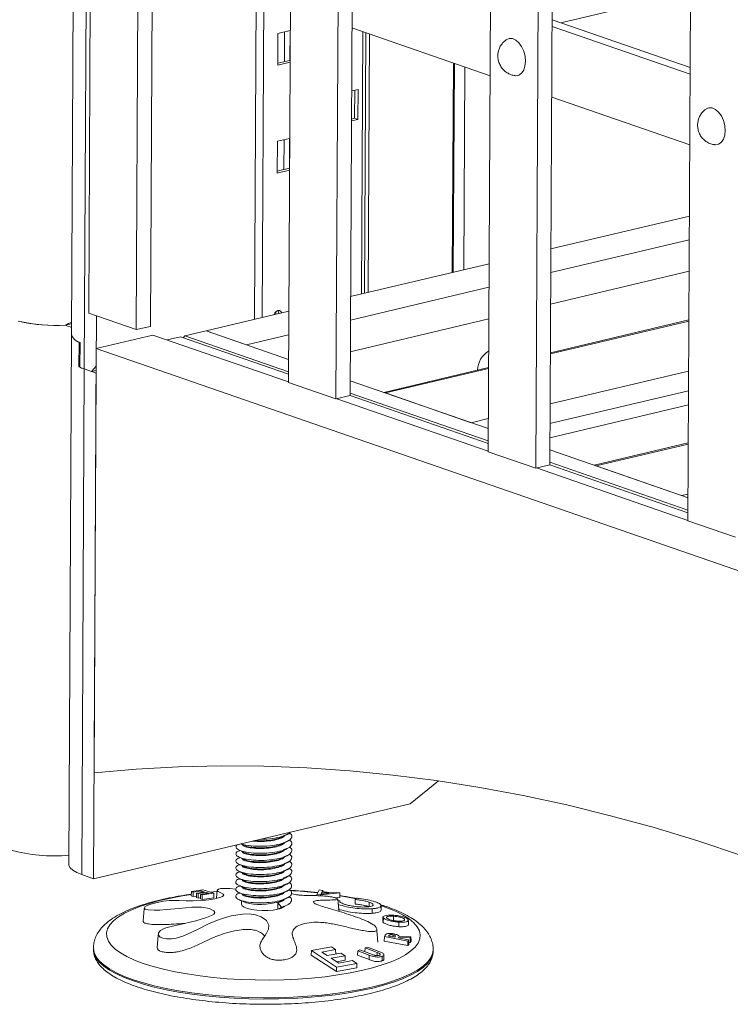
# Model space of a CAD drawing. Header units: millimetres. Extents: x 0 to 420, y 0 to 297.
# Tile 96 of 131: x 362 to 369, y 74 to 85. Entities that reach past the tile are written whole.
import ezdxf

# ---------------------------------------------------------------- set-up
doc = ezdxf.new("R2010")
doc.units = ezdxf.units.MM

msp = doc.modelspace()

# ---------------------------------------------------------------- linework, layer by layer
at = {"color": 7, "linetype": 'Continuous', "lineweight": 18}
for p, q in [((362.416, 81.836), (362.526, 102.906)), ((363.194, 102.763), (363.084, 81.694)), ((363.041, 102.727), (362.931, 81.658)), ((364.58, 81.086), (364.689, 102.156)), ((365.357, 102.013), (365.248, 80.944)), ((365.204, 101.977), (365.095, 80.908)), ((366.743, 80.336), (366.852, 101.406)), ((367.521, 101.264), (367.411, 80.194)), ((367.368, 101.227), (367.258, 80.158)), ((368.906, 79.586), (369.016, 100.656)), ((362.252, 85.974), (362.23, 81.612)), ((364.231, 85.288), (364.213, 81.77)), ((368.936, 85.317), (367.53, 84.983)), ((366.764, 84.41), (365.268, 84.928)), ((367.436, 85.016), (368.932, 84.497)), ((368.931, 84.426), (367.436, 84.944)), ((364.466, 84.868), (364.464, 84.523)), ((364.599, 84.9), (364.466, 84.868)), ((364.539, 84.885), (364.537, 84.561)), ((364.596, 84.576), (364.598, 84.899)), ((365.405, 82.053), (365.42, 84.875)), ((365.459, 84.862), (365.445, 82.063)), ((364.464, 84.544), (364.596, 84.576)), ((364.464, 84.523), (364.598, 84.555)), ((364.596, 84.576), (364.598, 84.575)), ((366.367, 84.547), (366.355, 82.279)), ((366.365, 82.281), (366.377, 84.544)), ((366.478, 82.308), (366.489, 84.505)), ((365.334, 84.261), (365.265, 84.245)), ((365.296, 83.948), (365.298, 84.252)), ((365.332, 83.935), (365.334, 84.261)), ((368.928, 83.66), (367.432, 84.178)), ((365.263, 83.94), (365.296, 83.948)), ((365.263, 83.919), (365.332, 83.935)), ((365.296, 83.948), (365.332, 83.935)), ((364.46, 83.7), (364.458, 83.355)), ((364.593, 83.731), (364.46, 83.7)), ((364.532, 83.717), (364.531, 83.393)), ((364.59, 83.407), (364.592, 83.731)), ((364.458, 83.376), (364.59, 83.407)), ((364.458, 83.355), (364.591, 83.386)), ((364.59, 83.407), (364.592, 83.407)), ((368.923, 82.888), (367.423, 82.532)), ((367.422, 82.276), (368.922, 82.632)), ((366.754, 82.373), (365.253, 82.017)), ((368.92, 82.29), (367.42, 81.934)), ((365.252, 81.761), (366.752, 82.117)), ((362.931, 81.658), (362.416, 81.836)), ((364.584, 81.858), (363.688, 81.646)), ((364.445, 81.854), (364.445, 81.825)), ((362.163, 81.706), (362.23, 81.722)), ((362.499, 81.264), (362.501, 81.807)), ((366.75, 81.775), (365.25, 81.419)), ((368.918, 81.763), (367.417, 81.407)), ((363.084, 81.694), (362.931, 81.658)), ((363.688, 81.646), (363.458, 81.591)), ((364.581, 81.336), (363.688, 81.646)), ((364.126, 81.494), (363.688, 81.646)), ((362.23, 81.612), (362.2, 75.866)), ((362.311, 81.255), (362.313, 81.524)), ((362.322, 81.25), (362.323, 81.519)), ((363.112, 81.6), (362.499, 81.455)), ((364.58, 81.092), (363.112, 81.6)), ((363.412, 81.58), (363.268, 81.546)), ((364.58, 81.175), (363.412, 81.58)), ((363.458, 81.591), (363.439, 81.571)), ((364.58, 81.202), (363.458, 81.591)), ((364.126, 81.494), (364.582, 81.602)), ((362.499, 81.455), (362.476, 76.858)), ((376.51, 76.598), (362.499, 81.455)), ((362.322, 81.258), (362.311, 81.255)), ((362.341, 75.754), (362.369, 81.232)), ((362.498, 81.187), (362.369, 81.232)), ((362.369, 81.232), (362.447, 81.205)), ((362.447, 81.205), (362.499, 81.264)), ((362.498, 81.217), (362.447, 81.205)), ((362.498, 81.187), (362.47, 75.709)), ((366.748, 81.248), (365.613, 80.978)), ((365.095, 80.908), (364.58, 81.086)), ((366.744, 80.586), (365.248, 81.105)), ((365.248, 80.944), (365.095, 80.908)), ((366.743, 80.342), (365.104, 80.91)), ((366.744, 80.452), (365.248, 80.971)), ((366.743, 80.425), (365.248, 80.944)), ((365.632, 80.972), (366.56, 80.65)), ((367.413, 80.486), (368.913, 80.842)), ((367.258, 80.158), (366.743, 80.336)), ((368.908, 79.836), (367.412, 80.355)), ((368.911, 80.43), (367.892, 80.188)), ((367.411, 80.194), (367.258, 80.158)), ((368.906, 79.592), (367.267, 80.16)), ((368.907, 79.702), (367.411, 80.221)), ((368.907, 79.675), (367.411, 80.194)), ((367.912, 80.181), (368.839, 79.86)), ((369.421, 79.408), (368.906, 79.586)), ((365.897, 76.522), (366.205, 76.769)), ((362.47, 75.709), (365.897, 76.522)), ((364.054, 76.015), (364.051, 76.014)), ((364.053, 75.939), (364.05, 75.937)), ((364.053, 75.862), (364.05, 75.861)), ((362.341, 75.754), (362.47, 75.709)), ((364.053, 75.785), (364.05, 75.784)), ((364.052, 75.709), (364.049, 75.707)), ((363.53, 75.57), (363.528, 75.522)), ((363.654, 75.587), (363.53, 75.57)), ((363.53, 75.57), (363.548, 75.564)), ((363.548, 75.564), (363.547, 75.516)), ((363.548, 75.564), (363.636, 75.577)), ((363.585, 75.553), (363.583, 75.504)), ((363.672, 75.565), (363.585, 75.553)), ((363.585, 75.553), (363.602, 75.548)), ((363.602, 75.548), (363.601, 75.499)), ((363.602, 75.548), (363.689, 75.56)), ((363.629, 75.539), (363.627, 75.49)), ((363.717, 75.551), (363.629, 75.539)), ((363.629, 75.539), (363.646, 75.534)), ((363.636, 75.577), (363.635, 75.56)), ((363.636, 75.577), (363.672, 75.565)), ((363.646, 75.534), (363.645, 75.484)), ((363.646, 75.534), (363.77, 75.551)), ((363.77, 75.551), (363.654, 75.587)), ((363.689, 75.56), (363.717, 75.551)), ((363.689, 75.56), (363.689, 75.548)), ((363.809, 75.572), (363.725, 75.565)), ((363.77, 75.551), (363.77, 75.502)), ((364.051, 75.556), (364.048, 75.554)), ((364.052, 75.632), (364.049, 75.631)), ((364.914, 75.587), (364.888, 75.539)), ((364.888, 75.539), (364.888, 75.525)), ((364.888, 75.539), (364.928, 75.534)), ((364.952, 75.582), (364.914, 75.587)), ((364.928, 75.534), (365.136, 75.555)), ((364.928, 75.534), (364.928, 75.524)), ((364.93, 75.543), (364.942, 75.565)), ((365.022, 75.553), (364.93, 75.543)), ((364.942, 75.565), (365.022, 75.553)), ((364.942, 75.565), (364.942, 75.544)), ((364.946, 75.572), (364.952, 75.582)), ((365.053, 75.556), (364.946, 75.572)), ((364.952, 75.582), (364.952, 75.571)), ((365.098, 75.56), (365.053, 75.556)), ((365.136, 75.555), (365.098, 75.56)), ((365.136, 75.555), (365.137, 75.506)), ((363.528, 75.522), (363.547, 75.516)), ((363.547, 75.516), (363.584, 75.521)), ((363.583, 75.504), (363.601, 75.499)), ((363.601, 75.499), (363.628, 75.502)), ((363.627, 75.49), (363.645, 75.484)), ((363.645, 75.484), (363.77, 75.502)), ((364.071, 75.47), (364.07, 75.434)), ((364.505, 75.4), (364.465, 75.448)), ((364.465, 75.448), (364.465, 75.379)), ((364.583, 75.435), (364.591, 75.439)), ((365.088, 75.501), (365.137, 75.506)), ((365.136, 75.471), (365.118, 75.473)), ((365.302, 75.484), (365.301, 75.435)), ((365.31, 75.499), (365.302, 75.484)), ((365.454, 75.455), (365.453, 75.407)), ((364.465, 75.379), (364.505, 75.4)), ((365.487, 75.384), (365.487, 75.334)), ((365.608, 75.285), (365.607, 75.235)), ((365.717, 75.303), (365.717, 75.254)), ((365.775, 75.238), (365.775, 75.189)), ((365.836, 75.272), (365.836, 75.259)), ((364.28, 75.017), (364.279, 75.011)), ((365.619, 75.083), (365.617, 75.034)), ((365.617, 75.034), (365.874, 74.985)), ((365.629, 75.097), (365.619, 75.083)), ((365.619, 75.083), (365.873, 75.034)), ((365.665, 75.087), (365.669, 75.093)), ((365.731, 75.075), (365.665, 75.087)), ((365.713, 75.101), (365.713, 75.078)), ((365.735, 75.081), (365.731, 75.075)), ((365.769, 75.067), (365.772, 75.071)), ((365.882, 75.046), (365.769, 75.067)), ((365.772, 75.071), (365.898, 75.067)), ((365.772, 75.071), (365.772, 75.067)), ((365.907, 75.079), (365.778, 75.084)), ((365.873, 75.034), (365.882, 75.046)), ((365.873, 75.034), (365.874, 74.985)), ((365.882, 75.046), (365.883, 74.997)), ((365.883, 75.019), (365.898, 75.018)), ((365.898, 75.067), (365.907, 75.079)), ((365.898, 75.067), (365.898, 75.018)), ((365.898, 75.018), (365.908, 75.031)), ((365.907, 75.079), (365.908, 75.031)), ((362.468, 74.958), (362.468, 74.944)), ((364.828, 74.93), (364.827, 74.88)), ((365.046, 74.971), (364.828, 74.93)), ((364.828, 74.93), (365.101, 74.751)), ((364.942, 74.914), (365.091, 74.942)), ((365, 74.877), (364.942, 74.914)), ((365.149, 74.904), (365, 74.877)), ((365.091, 74.942), (365.046, 74.971)), ((365.091, 74.942), (365.092, 74.893)), ((365.193, 74.875), (365.149, 74.904)), ((365.33, 74.929), (365.328, 74.88)), ((365.354, 74.938), (365.33, 74.929)), ((365.33, 74.929), (365.454, 74.882)), ((365.489, 74.887), (365.354, 74.938)), ((365.411, 74.959), (365.409, 74.917)), ((365.435, 74.968), (365.411, 74.959)), ((365.411, 74.959), (365.54, 74.909)), ((365.559, 74.921), (365.435, 74.968)), ((365.874, 74.985), (365.883, 74.997)), ((366.148, 74.925), (366.148, 74.939)), ((364.827, 74.88), (365.101, 74.702)), ((365.044, 74.848), (365.193, 74.875)), ((365.125, 74.795), (365.044, 74.848)), ((365.101, 74.751), (365.32, 74.792)), ((365.103, 74.809), (365.194, 74.826)), ((365.274, 74.822), (365.125, 74.795)), ((365.193, 74.875), (365.194, 74.826)), ((365.32, 74.792), (365.274, 74.822)), ((365.32, 74.792), (365.321, 74.744)), ((365.328, 74.88), (365.453, 74.833)), ((365.101, 74.751), (365.101, 74.702)), ((365.101, 74.702), (365.321, 74.744))]:
    msp.add_line(p, q, dxfattribs=at)
at = {"color": 8, "linetype": 'Continuous', "lineweight": 18}
for p, q in [((362.394, 85.925), (362.369, 81.232)), ((364.312, 85.26), (364.294, 81.789)), ((365.386, 84.887), (365.371, 82.045)), ((367.148, 84.566), (367.144, 84.613)), ((369.311, 83.816), (369.308, 83.863)), ((367.417, 81.395), (368.918, 81.751)), ((365.632, 80.972), (366.748, 81.236)), ((367.414, 80.853), (368.915, 81.209)), ((367.413, 80.64), (368.914, 80.996)), ((366.56, 80.65), (366.745, 80.694)), ((367.912, 80.181), (368.911, 80.418)), ((368.839, 79.86), (368.908, 79.876)), ((363.801, 75.569), (363.731, 75.563)), ((365.669, 75.093), (365.669, 75.087)), ((365.54, 74.909), (365.54, 74.876))]:
    msp.add_line(p, q, dxfattribs=at)
at = {"color": 7, "linetype": 'Continuous', "lineweight": 18, "flags": 128}
for points in [[(367.144, 84.613), (367.143, 84.621), (367.129, 84.675), (367.106, 84.725), (367.077, 84.766), (367.043, 84.795), (367.007, 84.812), (366.972, 84.813), (366.94, 84.8)], [(367.033, 84.411), (367.041, 84.41), (367.075, 84.417), (367.105, 84.437), (367.128, 84.471), (367.142, 84.515), (367.148, 84.566)], [(369.308, 83.863), (369.306, 83.871), (369.292, 83.925), (369.27, 83.975), (369.24, 84.016), (369.207, 84.045), (369.171, 84.062), (369.135, 84.063), (369.104, 84.05)], [(369.196, 83.661), (369.205, 83.66), (369.239, 83.667), (369.268, 83.687), (369.291, 83.721), (369.306, 83.765), (369.311, 83.816)], [(364.507, 81.84), (364.498, 81.855), (364.483, 81.864), (364.466, 81.864), (364.448, 81.856), (364.433, 81.84), (364.423, 81.82)], [(364.475, 81.832), (364.472, 81.851), (364.465, 81.864)], [(362.476, 76.858), (362.932, 76.897), (363.39, 76.921), (363.851, 76.931), (364.313, 76.928), (364.778, 76.91), (365.244, 76.878), (365.712, 76.832), (366.181, 76.772), (366.652, 76.698), (367.123, 76.61), (367.595, 76.508), (368.068, 76.392), (368.542, 76.263), (369.015, 76.119), (369.489, 75.962)], [(362.2, 75.866), (362.201, 75.853), (362.216, 75.826), (362.244, 75.8), (362.286, 75.776), (362.341, 75.754)], [(364.013, 75.593), (364.005, 75.595), (363.945, 75.602), (363.884, 75.604), (363.87, 75.604), (363.855, 75.603), (363.849, 75.603), (363.844, 75.602), (363.836, 75.6), (363.822, 75.595), (363.808, 75.585), (363.817, 75.571), (363.846, 75.557), (363.874, 75.543), (363.879, 75.53), (363.866, 75.518), (363.836, 75.506), (363.782, 75.492), (363.717, 75.481), (363.653, 75.474), (363.549, 75.47), (363.472, 75.471), (363.398, 75.472), (363.293, 75.472), (363.227, 75.465), (363.158, 75.452), (363.089, 75.434), (363.05, 75.42), (363.026, 75.405), (363.019, 75.391), (363.029, 75.379), (363.06, 75.371), (363.124, 75.367), (363.187, 75.369), (363.256, 75.374), (363.396, 75.387), (363.535, 75.399), (363.64, 75.399), (363.724, 75.385), (363.773, 75.36), (363.781, 75.342), (363.772, 75.325), (363.748, 75.309), (363.694, 75.287), (363.578, 75.253), (363.453, 75.222), (363.308, 75.191), (363.253, 75.177), (363.218, 75.163), (363.193, 75.147), (363.174, 75.122), (363.172, 75.097), (363.189, 75.076), (363.218, 75.064), (363.259, 75.058), (363.313, 75.058), (363.365, 75.066), (363.435, 75.087), (363.525, 75.125), (363.608, 75.165), (363.714, 75.219), (363.828, 75.268), (363.959, 75.306), (364.082, 75.325), (364.155, 75.327), (364.224, 75.318), (364.285, 75.297), (364.343, 75.256), (364.367, 75.206), (364.364, 75.164), (364.344, 75.12), (364.327, 75.093), (364.327, 75.093)], [(363.808, 75.582), (363.8, 75.502), (363.799, 75.497)], [(364.07, 75.434), (364.07, 75.433), (364.078, 75.416), (364.101, 75.4), (364.137, 75.386), (364.184, 75.375), (364.238, 75.367), (364.297, 75.364), (364.357, 75.365), (364.414, 75.37), (364.465, 75.379)], [(365.128, 75.354), (365.123, 75.407), (365.116, 75.487)], [(363.019, 75.393), (363.017, 75.382), (363.005, 75.251)], [(365.584, 75.369), (365.584, 75.401), (365.584, 75.417)], [(365.604, 75.297), (365.603, 75.263), (365.603, 75.246)], [(365.879, 75.209), (365.879, 75.241), (365.879, 75.258)], [(363.171, 75.11), (363.169, 75.093), (363.157, 74.966)], [(365.549, 75.02), (365.538, 75.145), (365.537, 75.165)], [(365.454, 74.882), (365.453, 74.841), (365.453, 74.833)], [(365.595, 74.868), (365.595, 74.84), (365.595, 74.819)], [(365.615, 74.835), (365.615, 74.866), (365.615, 74.885)]]:
    msp.add_lwpolyline(points, dxfattribs=at)
at = {"color": 8, "linetype": 'Continuous', "lineweight": 18, "flags": 128}
for points in [[(363.529, 75.539), (363.434, 75.524), (363.306, 75.5), (363.185, 75.473), (363.074, 75.442), (362.972, 75.409), (362.882, 75.373), (362.804, 75.335), (362.739, 75.295), (362.686, 75.254), (362.647, 75.211), (362.621, 75.167), (362.61, 75.123), (362.612, 75.078), (362.629, 75.034), (362.659, 74.99), (362.704, 74.947), (362.761, 74.905), (362.831, 74.865), (362.914, 74.827), (363.008, 74.792)], [(365.313, 75.49), (365.201, 75.512), (365.136, 75.523)], [(363.008, 74.792), (363.113, 74.758), (363.228, 74.728), (363.352, 74.701), (363.483, 74.677), (363.622, 74.656), (363.766, 74.639), (363.915, 74.626), (364.067, 74.617), (364.221, 74.612), (364.376, 74.611), (364.53, 74.614), (364.682, 74.621), (364.831, 74.632), (364.976, 74.647), (365.116, 74.666), (365.248, 74.688), (365.373, 74.714), (365.489, 74.743), (365.596, 74.775), (365.691, 74.809), (365.776, 74.846), (365.848, 74.885), (365.907, 74.926), (365.953, 74.968), (365.985, 75.012), (366.004, 75.056), (366.008, 75.1), (365.999, 75.145), (365.975, 75.189), (365.938, 75.232), (365.887, 75.275), (365.823, 75.315), (365.746, 75.354), (365.658, 75.391), (365.589, 75.416)], [(362.468, 74.958), (362.468, 74.956), (362.475, 74.91), (362.496, 74.864), (362.531, 74.819), (362.58, 74.775), (362.641, 74.732), (362.716, 74.69), (362.802, 74.651), (362.9, 74.614)], [(362.468, 74.944), (362.468, 74.943), (362.475, 74.897), (362.496, 74.851), (362.531, 74.805), (362.58, 74.761), (362.641, 74.718), (362.716, 74.677), (362.802, 74.638), (362.9, 74.601)], [(362.9, 74.614), (363.009, 74.58), (363.127, 74.548), (363.255, 74.519), (363.39, 74.494), (363.533, 74.472), (363.681, 74.453), (363.834, 74.439), (363.991, 74.428), (364.15, 74.422), (364.311, 74.419), (364.471, 74.42), (364.63, 74.425), (364.787, 74.435), (364.94, 74.448), (365.088, 74.465), (365.23, 74.486), (365.365, 74.51), (365.493, 74.537), (365.611, 74.568), (365.719, 74.602), (365.817, 74.638), (365.903, 74.677), (365.977, 74.717), (366.038, 74.76), (366.086, 74.803), (366.12, 74.848), (366.141, 74.894), (366.148, 74.938)], [(362.9, 74.601), (363.009, 74.566), (363.127, 74.534), (363.255, 74.506), (363.39, 74.48), (363.533, 74.458), (363.681, 74.44), (363.834, 74.425), (363.991, 74.415), (364.15, 74.408), (364.31, 74.405), (364.471, 74.407), (364.63, 74.412), (364.787, 74.421), (364.94, 74.435), (365.088, 74.452), (365.23, 74.472), (365.365, 74.496), (365.493, 74.524), (365.611, 74.555), (365.719, 74.588), (365.817, 74.625), (365.903, 74.663), (365.977, 74.704), (366.038, 74.746), (366.086, 74.79), (366.12, 74.835), (366.141, 74.881), (366.148, 74.925)]]:
    msp.add_lwpolyline(points, dxfattribs=at)
at = {"color": 7, "linetype": 'Continuous', "lineweight": 18}
for centre, radius, start, end in [((362.061, 83.468), 1.765, 256.6713, 273.3222), ((362.062, 83.499), 1.796, 257.3619, 273.2264), ((362.344, 81.636), 0.117, 191.9797, 254.4848), ((362.353, 81.642), 0.127, 193.6501, 256.5076), ((366.874, 81.215), 0.245, 120.8583, 178.8977), ((362.533, 81.711), 0.507, 244.0942, 251.1849), ((362.543, 81.739), 0.536, 245.6122, 251.0655), ((362.035, 77.662), 1.706, 254.1127, 275.5578), ((364.444, 75.53), 0.153, 277.9184, 309.6483)]:
    msp.add_arc(centre, radius, start, end, dxfattribs=at)
at = {"color": 8, "linetype": 'Continuous', "lineweight": 18}
msp.add_arc((364.306, 70.188), 5.401, 83.7112, 86.9428, dxfattribs=at)
at = {"color": 7, "linetype": 'Continuous', "lineweight": 18}
for centre, major_axis, ratio, start_param, end_param in [((362.055, 81.379), (0.588, 0.416), 0.307983, 1.059586, 1.175122), ((362.06, 82.375), (-0.473, 0.668), 0.547208, 2.402342, 2.517878)]:
    msp.add_ellipse(centre, major_axis=major_axis, ratio=ratio, start_param=start_param, end_param=end_param, dxfattribs=at)
for points, knots in [([(366.94, 84.798), (366.932, 84.792), (366.911, 84.778), (366.886, 84.748), (366.864, 84.709), (366.851, 84.668), (366.847, 84.624), (366.852, 84.577), (366.868, 84.53), (366.894, 84.488), (366.928, 84.454), (366.968, 84.429), (367.004, 84.415), (367.027, 84.413), (367.033, 84.413)], [0, 0, 0, 0, 0.05828, 0.146486, 0.231469, 0.314998, 0.399636, 0.489456, 0.59063, 0.684757, 0.777052, 0.869595, 0.963267, 1, 1, 1, 1]), ([(369.104, 84.048), (369.095, 84.042), (369.075, 84.028), (369.049, 83.998), (369.028, 83.959), (369.015, 83.918), (369.01, 83.874), (369.015, 83.827), (369.031, 83.78), (369.057, 83.738), (369.091, 83.704), (369.132, 83.679), (369.168, 83.665), (369.19, 83.663), (369.196, 83.663)], [0, 0, 0, 0, 0.05828, 0.146486, 0.231469, 0.314998, 0.399636, 0.489457, 0.59063, 0.684757, 0.777052, 0.869595, 0.963267, 1, 1, 1, 1]), ([(364.069, 76.089), (364.074, 76.087), (364.096, 76.076), (364.173, 76.064), (364.287, 76.058), (364.408, 76.067), (364.514, 76.088), (364.59, 76.119), (364.621, 76.157), (364.619, 76.187), (364.595, 76.201), (364.59, 76.203)], [0, 0, 0, 0, 0.031572, 0.167145, 0.298503, 0.43526, 0.568526, 0.701791, 0.838548, 0.969906, 1, 1, 1, 1]), ([(364.193, 76.118), (364.197, 76.117), (364.224, 76.113), (364.295, 76.111), (364.389, 76.119), (364.472, 76.136), (364.527, 76.158), (364.537, 76.174), (364.541, 76.18)], [0, 0, 0, 0, 0.0330387, 0.2420323, 0.4596404, 0.6716785, 0.8837166, 1, 1, 1, 1]), ([(364.216, 76.123), (364.241, 76.122), (364.296, 76.118), (364.389, 76.126), (364.471, 76.144), (364.522, 76.163), (364.531, 76.175), (364.533, 76.177)], [0, 0, 0, 0, 0.209318, 0.45891, 0.702113, 0.945316, 1, 1, 1, 1]), ([(364.276, 76.138), (364.28, 76.137), (364.322, 76.135), (364.409, 76.144), (364.512, 76.164), (364.581, 76.189), (364.594, 76.208), (364.598, 76.214)], [0, 0, 0, 0, 0.027634, 0.312791, 0.590667, 0.868544, 1, 1, 1, 1]), ([(364.536, 76.177), (364.546, 76.182), (364.565, 76.191), (364.585, 76.201), (364.595, 76.205)], [0, 0, 0, 0, 0.499976, 1, 1, 1, 1]), ([(364.037, 76.081), (364.027, 76.074), (364.003, 76.059), (364.019, 76.03), (364.076, 76.005), (364.171, 75.987), (364.287, 75.982), (364.407, 75.99), (364.513, 76.011), (364.59, 76.042), (364.621, 76.081), (364.618, 76.11), (364.594, 76.124), (364.59, 76.127)], [0, 0, 0, 0, 0.076245, 0.174468, 0.275845, 0.377222, 0.475447, 0.577709, 0.67736, 0.777011, 0.879272, 0.977497, 1, 1, 1, 1]), ([(364.064, 76.087), (364.066, 76.086), (364.077, 76.081), (364.089, 76.075), (364.098, 76.071)], [0, 0, 0, 0, 0.207325, 1, 1, 1, 1]), ([(364.081, 76.079), (364.082, 76.076), (364.085, 76.066), (364.127, 76.051), (364.2, 76.038), (364.293, 76.034), (364.389, 76.042), (364.471, 76.06), (364.526, 76.081), (364.537, 76.097), (364.541, 76.103)], [0, 0, 0, 0, 0.052033, 0.198267, 0.344503, 0.486179, 0.633694, 0.777433, 0.921172, 1, 1, 1, 1]), ([(364.102, 76.072), (364.11, 76.067), (364.132, 76.056), (364.201, 76.046), (364.293, 76.042), (364.389, 76.05), (364.471, 76.068), (364.521, 76.086), (364.531, 76.099), (364.533, 76.101)], [0, 0, 0, 0, 0.1087532, 0.2813284, 0.4485206, 0.6226042, 0.7922319, 0.9618596, 1, 1, 1, 1]), ([(364.536, 76.101), (364.545, 76.105), (364.565, 76.115), (364.585, 76.124), (364.594, 76.129)], [0, 0, 0, 0, 0.499976, 1, 1, 1, 1]), ([(364.052, 76.014), (364.05, 76.013), (364.022, 76.005), (364.007, 75.984), (364.017, 75.954), (364.076, 75.928), (364.17, 75.911), (364.287, 75.905), (364.407, 75.913), (364.513, 75.934), (364.59, 75.966), (364.62, 76.004), (364.618, 76.034), (364.594, 76.047), (364.59, 76.05)], [0, 0, 0, 0, 0.009404, 0.108197, 0.203088, 0.301025, 0.398962, 0.493854, 0.592646, 0.688916, 0.785186, 0.883978, 0.97887, 1, 1, 1, 1]), ([(364.052, 75.937), (364.05, 75.936), (364.022, 75.928), (364.006, 75.907), (364.017, 75.877), (364.076, 75.851), (364.17, 75.834), (364.286, 75.828), (364.407, 75.837), (364.512, 75.858), (364.589, 75.889), (364.62, 75.927), (364.618, 75.957), (364.593, 75.971), (364.589, 75.974)], [0, 0, 0, 0, 0.009399, 0.108132, 0.202964, 0.300842, 0.398719, 0.493554, 0.592285, 0.688497, 0.784708, 0.883439, 0.978274, 1, 1, 1, 1]), ([(364.044, 76.02), (364.053, 76.016), (364.07, 76.007), (364.088, 75.999), (364.097, 75.994)], [0, 0, 0, 0, 0.5001329, 1, 1, 1, 1]), ([(364.081, 76.002), (364.081, 76), (364.084, 75.989), (364.126, 75.974), (364.2, 75.962), (364.293, 75.958), (364.388, 75.965), (364.471, 75.983), (364.526, 76.005), (364.537, 76.021), (364.54, 76.026)], [0, 0, 0, 0, 0.052033, 0.198267, 0.344503, 0.486179, 0.633694, 0.777433, 0.921172, 1, 1, 1, 1]), ([(364.101, 75.995), (364.11, 75.991), (364.132, 75.98), (364.201, 75.969), (364.292, 75.965), (364.388, 75.973), (364.47, 75.991), (364.521, 76.009), (364.53, 76.022), (364.532, 76.024)], [0, 0, 0, 0, 0.108753, 0.281328, 0.448521, 0.622604, 0.792232, 0.96186, 1, 1, 1, 1]), ([(364.535, 76.024), (364.545, 76.029), (364.565, 76.038), (364.584, 76.047), (364.594, 76.052)], [0, 0, 0, 0, 0.499978, 1, 1, 1, 1]), ([(364.535, 75.947), (364.545, 75.952), (364.564, 75.961), (364.584, 75.971), (364.594, 75.975)], [0, 0, 0, 0, 0.499976, 1, 1, 1, 1]), ([(364.052, 75.86), (364.049, 75.86), (364.021, 75.852), (364.006, 75.831), (364.016, 75.801), (364.075, 75.775), (364.17, 75.758), (364.286, 75.752), (364.406, 75.76), (364.512, 75.781), (364.589, 75.813), (364.619, 75.851), (364.617, 75.88), (364.593, 75.894), (364.589, 75.897)], [0, 0, 0, 0, 0.009399, 0.108132, 0.202964, 0.300842, 0.398719, 0.493554, 0.592285, 0.688497, 0.784708, 0.883439, 0.978274, 1, 1, 1, 1]), ([(364.043, 75.944), (364.052, 75.939), (364.07, 75.931), (364.088, 75.922), (364.097, 75.918)], [0, 0, 0, 0, 0.500129, 1, 1, 1, 1]), ([(364.043, 75.867), (364.052, 75.863), (364.07, 75.854), (364.088, 75.845), (364.097, 75.841)], [0, 0, 0, 0, 0.500129, 1, 1, 1, 1]), ([(364.08, 75.926), (364.081, 75.923), (364.084, 75.913), (364.126, 75.898), (364.199, 75.885), (364.292, 75.881), (364.388, 75.889), (364.471, 75.907), (364.526, 75.928), (364.536, 75.944), (364.54, 75.95)], [0, 0, 0, 0, 0.052033, 0.198267, 0.344503, 0.486179, 0.633694, 0.777433, 0.921172, 1, 1, 1, 1]), ([(364.08, 75.849), (364.081, 75.846), (364.083, 75.836), (364.126, 75.821), (364.199, 75.808), (364.292, 75.804), (364.387, 75.812), (364.47, 75.83), (364.525, 75.851), (364.536, 75.867), (364.54, 75.873)], [0, 0, 0, 0, 0.0520335, 0.1982667, 0.3445035, 0.4861789, 0.6336939, 0.7774331, 0.9211723, 1, 1, 1, 1]), ([(364.1, 75.842), (364.109, 75.838), (364.131, 75.827), (364.2, 75.816), (364.291, 75.812), (364.388, 75.82), (364.469, 75.838), (364.52, 75.856), (364.53, 75.869), (364.531, 75.871)], [0, 0, 0, 0, 0.108753, 0.281328, 0.448521, 0.622604, 0.792232, 0.96186, 1, 1, 1, 1]), ([(364.101, 75.918), (364.109, 75.914), (364.131, 75.903), (364.201, 75.893), (364.292, 75.889), (364.388, 75.896), (364.47, 75.914), (364.521, 75.933), (364.53, 75.945), (364.532, 75.948)], [0, 0, 0, 0, 0.108753, 0.281328, 0.448521, 0.622604, 0.792232, 0.96186, 1, 1, 1, 1]), ([(364.535, 75.871), (364.544, 75.875), (364.564, 75.885), (364.583, 75.894), (364.593, 75.899)], [0, 0, 0, 0, 0.499976, 1, 1, 1, 1]), ([(364.051, 75.784), (364.049, 75.783), (364.021, 75.775), (364.005, 75.754), (364.016, 75.724), (364.075, 75.698), (364.169, 75.681), (364.286, 75.675), (364.406, 75.683), (364.512, 75.704), (364.588, 75.736), (364.619, 75.774), (364.617, 75.804), (364.593, 75.818), (364.588, 75.82)], [0, 0, 0, 0, 0.009399, 0.108132, 0.202964, 0.300842, 0.398719, 0.493554, 0.592285, 0.688497, 0.784708, 0.883439, 0.978274, 1, 1, 1, 1]), ([(364.043, 75.79), (364.051, 75.786), (364.069, 75.778), (364.087, 75.769), (364.096, 75.765)], [0, 0, 0, 0, 0.5001329, 1, 1, 1, 1]), ([(364.079, 75.773), (364.08, 75.77), (364.083, 75.76), (364.125, 75.744), (364.199, 75.732), (364.291, 75.728), (364.387, 75.736), (364.47, 75.753), (364.525, 75.775), (364.536, 75.791), (364.539, 75.797)], [0, 0, 0, 0, 0.052033, 0.198267, 0.344503, 0.486179, 0.633694, 0.777433, 0.921172, 1, 1, 1, 1]), ([(364.1, 75.765), (364.108, 75.761), (364.13, 75.75), (364.2, 75.739), (364.291, 75.735), (364.387, 75.743), (364.469, 75.761), (364.52, 75.779), (364.529, 75.792), (364.531, 75.794)], [0, 0, 0, 0, 0.1087532, 0.2813284, 0.4485206, 0.6226042, 0.7922319, 0.9618596, 1, 1, 1, 1]), ([(364.534, 75.794), (364.544, 75.799), (364.563, 75.808), (364.583, 75.817), (364.593, 75.822)], [0, 0, 0, 0, 0.499974, 1, 1, 1, 1]), ([(364.534, 75.718), (364.543, 75.722), (364.563, 75.731), (364.583, 75.741), (364.592, 75.745)], [0, 0, 0, 0, 0.499976, 1, 1, 1, 1]), ([(364.051, 75.707), (364.048, 75.706), (364.02, 75.699), (364.005, 75.677), (364.015, 75.647), (364.074, 75.622), (364.169, 75.604), (364.285, 75.598), (364.405, 75.607), (364.511, 75.628), (364.588, 75.659), (364.619, 75.697), (364.616, 75.727), (364.592, 75.741), (364.588, 75.744)], [0, 0, 0, 0, 0.009399, 0.108132, 0.202964, 0.300842, 0.398719, 0.493554, 0.592285, 0.688497, 0.784708, 0.883439, 0.978274, 1, 1, 1, 1]), ([(364.05, 75.63), (364.048, 75.63), (364.02, 75.622), (364.005, 75.601), (364.015, 75.571), (364.074, 75.545), (364.168, 75.528), (364.285, 75.522), (364.405, 75.53), (364.511, 75.551), (364.588, 75.583), (364.618, 75.621), (364.616, 75.651), (364.592, 75.664), (364.587, 75.667)], [0, 0, 0, 0, 0.009399, 0.108132, 0.202964, 0.300842, 0.398719, 0.493554, 0.592285, 0.688497, 0.784708, 0.883439, 0.978274, 1, 1, 1, 1]), ([(364.042, 75.714), (364.051, 75.709), (364.069, 75.701), (364.087, 75.692), (364.096, 75.688)], [0, 0, 0, 0, 0.500129, 1, 1, 1, 1]), ([(364.079, 75.696), (364.08, 75.693), (364.083, 75.683), (364.125, 75.668), (364.198, 75.655), (364.291, 75.651), (364.387, 75.659), (364.469, 75.677), (364.524, 75.698), (364.535, 75.714), (364.539, 75.72)], [0, 0, 0, 0, 0.052033, 0.198267, 0.344503, 0.486179, 0.633694, 0.777433, 0.921172, 1, 1, 1, 1]), ([(364.079, 75.619), (364.079, 75.617), (364.082, 75.606), (364.124, 75.591), (364.198, 75.578), (364.291, 75.575), (364.386, 75.582), (364.469, 75.6), (364.524, 75.622), (364.535, 75.638), (364.538, 75.643)], [0, 0, 0, 0, 0.052033, 0.198267, 0.344503, 0.486179, 0.633694, 0.777433, 0.921172, 1, 1, 1, 1]), ([(364.099, 75.612), (364.108, 75.608), (364.13, 75.597), (364.199, 75.586), (364.29, 75.582), (364.386, 75.59), (364.468, 75.608), (364.519, 75.626), (364.528, 75.639), (364.53, 75.641)], [0, 0, 0, 0, 0.108753, 0.281328, 0.448521, 0.622604, 0.792232, 0.96186, 1, 1, 1, 1]), ([(364.1, 75.689), (364.108, 75.684), (364.13, 75.673), (364.199, 75.663), (364.291, 75.659), (364.387, 75.667), (364.469, 75.684), (364.519, 75.703), (364.529, 75.715), (364.531, 75.718)], [0, 0, 0, 0, 0.108753, 0.281328, 0.448521, 0.622604, 0.792232, 0.96186, 1, 1, 1, 1]), ([(364.533, 75.641), (364.543, 75.646), (364.563, 75.655), (364.582, 75.664), (364.592, 75.669)], [0, 0, 0, 0, 0.499976, 1, 1, 1, 1]), ([(363.529, 75.542), (363.491, 75.536), (363.408, 75.524), (363.287, 75.501), (363.166, 75.474), (363.052, 75.443), (362.946, 75.409), (362.847, 75.372), (362.758, 75.329), (362.677, 75.282), (362.609, 75.232), (362.556, 75.179), (362.516, 75.126), (362.488, 75.07), (362.471, 75.014), (362.469, 74.976), (362.469, 74.958)], [0, 0, 0, 0, 0.064931, 0.141715, 0.218873, 0.296534, 0.374873, 0.454127, 0.534598, 0.616581, 0.699999, 0.770639, 0.834616, 0.893546, 0.949439, 1, 1, 1, 1]), ([(364.05, 75.554), (364.048, 75.553), (364.02, 75.545), (364.004, 75.524), (364.015, 75.494), (364.074, 75.468), (364.168, 75.451), (364.285, 75.445), (364.405, 75.454), (364.51, 75.475), (364.587, 75.506), (364.618, 75.544), (364.616, 75.574), (364.591, 75.588), (364.587, 75.59)], [0, 0, 0, 0, 0.009399, 0.108132, 0.202964, 0.300842, 0.398719, 0.493554, 0.592285, 0.688497, 0.784708, 0.883439, 0.978274, 1, 1, 1, 1]), ([(364.041, 75.56), (364.05, 75.556), (364.068, 75.548), (364.086, 75.539), (364.095, 75.535)], [0, 0, 0, 0, 0.500129, 1, 1, 1, 1]), ([(364.042, 75.637), (364.051, 75.633), (364.068, 75.624), (364.086, 75.616), (364.095, 75.611)], [0, 0, 0, 0, 0.500129, 1, 1, 1, 1]), ([(364.078, 75.543), (364.079, 75.54), (364.082, 75.53), (364.124, 75.514), (364.197, 75.502), (364.29, 75.498), (364.386, 75.506), (364.469, 75.523), (364.524, 75.545), (364.534, 75.561), (364.538, 75.567)], [0, 0, 0, 0, 0.0520335, 0.1982667, 0.3445035, 0.4861789, 0.6336939, 0.7774331, 0.9211723, 1, 1, 1, 1]), ([(364.099, 75.535), (364.107, 75.531), (364.129, 75.52), (364.199, 75.51), (364.29, 75.506), (364.386, 75.513), (364.468, 75.531), (364.519, 75.55), (364.528, 75.562), (364.53, 75.565)], [0, 0, 0, 0, 0.108753, 0.281328, 0.448521, 0.622604, 0.792232, 0.96186, 1, 1, 1, 1]), ([(364.327, 75.093), (364.316, 75.077), (364.294, 75.047), (364.269, 75), (364.272, 74.945), (364.3, 74.895), (364.347, 74.858), (364.388, 74.838), (364.433, 74.827), (364.483, 74.825), (364.539, 74.83), (364.596, 74.844), (364.641, 74.87), (364.665, 74.903), (364.671, 74.938), (364.666, 74.977), (364.648, 75.022), (364.629, 75.068), (364.62, 75.107), (364.623, 75.146), (364.655, 75.186), (364.729, 75.219), (364.823, 75.237), (364.917, 75.239), (364.995, 75.23), (365.083, 75.215), (365.192, 75.19), (365.303, 75.164), (365.395, 75.146), (365.451, 75.137), (365.491, 75.136), (365.513, 75.138), (365.53, 75.144), (365.539, 75.158), (365.535, 75.179), (365.505, 75.21), (365.44, 75.245), (365.353, 75.281), (365.225, 75.326), (365.098, 75.364), (364.981, 75.398), (364.916, 75.418), (364.872, 75.436), (364.851, 75.449), (364.849, 75.459), (364.861, 75.468), (364.898, 75.475), (364.967, 75.477), (365.036, 75.478), (365.083, 75.48), (365.105, 75.482), (365.114, 75.484), (365.117, 75.486), (365.114, 75.49), (365.103, 75.496), (365.078, 75.505), (365.043, 75.513), (364.993, 75.52), (364.932, 75.524), (364.862, 75.526), (364.789, 75.527), (364.722, 75.529), (364.668, 75.535), (364.634, 75.542), (364.619, 75.547), (364.611, 75.549)], [0, 0, 0, 0, 0.024853, 0.047454, 0.070912, 0.102021, 0.117563, 0.129957, 0.139227, 0.148494, 0.162222, 0.176269, 0.190524, 0.209757, 0.224558, 0.23973, 0.264881, 0.290052, 0.30746, 0.325155, 0.350276, 0.375374, 0.402706, 0.424998, 0.438804, 0.452998, 0.483027, 0.513041, 0.528061, 0.54346, 0.549995, 0.555525, 0.561077, 0.569695, 0.583708, 0.598048, 0.622155, 0.646414, 0.67074, 0.720367, 0.739616, 0.759018, 0.771792, 0.780565, 0.789402, 0.796985, 0.807048, 0.828323, 0.849873, 0.860337, 0.867361, 0.870578, 0.873095, 0.875618, 0.880663, 0.889522, 0.898715, 0.906794, 0.921462, 0.939052, 0.956655, 0.974421, 0.982852, 0.991312, 1, 1, 1, 1]), ([(364.533, 75.564), (364.543, 75.569), (364.562, 75.578), (364.582, 75.588), (364.592, 75.592)], [0, 0, 0, 0, 0.499976, 1, 1, 1, 1]), ([(364.898, 75.558), (364.887, 75.56), (364.828, 75.567), (364.726, 75.575), (364.636, 75.581), (364.594, 75.583)], [0, 0, 0, 0, 0.121802, 0.598851, 1, 1, 1, 1]), ([(364.041, 75.484), (364.05, 75.48), (364.068, 75.471), (364.086, 75.462), (364.095, 75.458)], [0, 0, 0, 0, 0.5001329, 1, 1, 1, 1]), ([(364.098, 75.459), (364.107, 75.454), (364.129, 75.443), (364.198, 75.433), (364.289, 75.429), (364.386, 75.437), (364.467, 75.455), (364.518, 75.473), (364.528, 75.486), (364.529, 75.488)], [0, 0, 0, 0, 0.108753, 0.281328, 0.448521, 0.622604, 0.792232, 0.96186, 1, 1, 1, 1]), ([(364.465, 75.448), (364.488, 75.456), (364.524, 75.468), (364.534, 75.484), (364.538, 75.49)], [0, 0, 0, 0, 0.645825, 1, 1, 1, 1]), ([(364.505, 75.4), (364.533, 75.409), (364.588, 75.429), (364.617, 75.468), (364.615, 75.497), (364.591, 75.511), (364.587, 75.514)], [0, 0, 0, 0, 0.308861, 0.625813, 0.930253, 1, 1, 1, 1]), ([(364.533, 75.488), (364.542, 75.492), (364.562, 75.502), (364.581, 75.511), (364.591, 75.516)], [0, 0, 0, 0, 0.499974, 1, 1, 1, 1]), ([(365.12, 75.429), (365.148, 75.421), (365.2, 75.406), (365.3, 75.389), (365.39, 75.381), (365.451, 75.381), (365.479, 75.383), (365.487, 75.384)], [0, 0, 0, 0, 0.27677, 0.512133, 0.732559, 0.928374, 1, 1, 1, 1]), ([(365.183, 75.434), (365.167, 75.44), (365.138, 75.452), (365.134, 75.464), (365.136, 75.47), (365.136, 75.471)], [0, 0, 0, 0, 0.481146, 0.894834, 1, 1, 1, 1]), ([(365.308, 75.495), (365.296, 75.498), (365.242, 75.509), (365.184, 75.52), (365.137, 75.527), (365.136, 75.527)], [0, 0, 0, 0, 0.226658, 0.981059, 1, 1, 1, 1]), ([(365.433, 75.404), (365.412, 75.403), (365.373, 75.401), (365.304, 75.407), (365.244, 75.417), (365.205, 75.426), (365.187, 75.432), (365.183, 75.434)], [0, 0, 0, 0, 0.26602, 0.504737, 0.716573, 0.92445, 1, 1, 1, 1]), ([(365.301, 75.435), (365.317, 75.433), (365.352, 75.429), (365.407, 75.42), (365.437, 75.411), (365.453, 75.407)], [0, 0, 0, 0, 0.28862, 0.608358, 1, 1, 1, 1]), ([(365.302, 75.484), (365.318, 75.482), (365.356, 75.478), (365.411, 75.468), (365.44, 75.46), (365.454, 75.455)], [0, 0, 0, 0, 0.285305, 0.655641, 1, 1, 1, 1]), ([(365.517, 75.46), (365.493, 75.467), (365.446, 75.481), (365.368, 75.493), (365.323, 75.498), (365.31, 75.499)], [0, 0, 0, 0, 0.422038, 0.845379, 1, 1, 1, 1]), ([(365.454, 75.455), (365.467, 75.45), (365.49, 75.441), (365.502, 75.427), (365.495, 75.416), (365.47, 75.408), (365.445, 75.405), (365.433, 75.404)], [0, 0, 0, 0, 0.2317133, 0.4321533, 0.63321, 0.8230131, 1, 1, 1, 1]), ([(365.487, 75.384), (365.501, 75.385), (365.529, 75.388), (365.566, 75.396), (365.587, 75.41), (365.582, 75.429), (365.554, 75.446), (365.527, 75.456), (365.517, 75.46)], [0, 0, 0, 0, 0.14212, 0.283554, 0.48278, 0.681691, 0.8785, 1, 1, 1, 1]), ([(364.465, 75.379), (364.489, 75.387), (364.518, 75.396), (364.527, 75.409), (364.529, 75.411)], [0, 0, 0, 0, 0.816428, 1, 1, 1, 1]), ([(365.119, 75.379), (365.147, 75.371), (365.199, 75.356), (365.299, 75.339), (365.39, 75.332), (365.451, 75.332), (365.479, 75.334), (365.487, 75.334)], [0, 0, 0, 0, 0.275876, 0.511346, 0.731908, 0.927706, 1, 1, 1, 1]), ([(365.487, 75.334), (365.501, 75.336), (365.53, 75.339), (365.566, 75.348), (365.585, 75.358), (365.582, 75.366), (365.581, 75.369)], [0, 0, 0, 0, 0.257089, 0.51295, 0.874463, 1, 1, 1, 1]), ([(366.146, 74.938), (366.147, 74.948), (366.148, 74.979), (366.136, 75.029), (366.113, 75.086), (366.08, 75.139), (366.035, 75.19), (365.979, 75.239), (365.908, 75.287), (365.825, 75.332), (365.73, 75.374), (365.652, 75.404), (365.602, 75.419), (365.59, 75.422)], [0, 0, 0, 0, 0.041192, 0.124833, 0.208875, 0.296678, 0.39147, 0.495704, 0.609205, 0.727961, 0.846756, 0.963771, 1, 1, 1, 1]), ([(363.007, 75.251), (363.006, 75.249), (363.004, 75.24), (363.022, 75.228), (363.068, 75.216), (363.139, 75.211), (363.225, 75.211), (363.319, 75.215), (363.402, 75.222), (363.454, 75.225), (363.47, 75.226)], [0, 0, 0, 0, 0.0489715, 0.1595402, 0.2696742, 0.4389247, 0.5842563, 0.7299361, 0.9217841, 1, 1, 1, 1]), ([(365.708, 75.314), (365.689, 75.315), (365.655, 75.315), (365.621, 75.309), (365.603, 75.3), (365.603, 75.291), (365.607, 75.286), (365.608, 75.285)], [0, 0, 0, 0, 0.271933, 0.511246, 0.729135, 0.945973, 1, 1, 1, 1]), ([(365.605, 75.246), (365.604, 75.244), (365.603, 75.24), (365.606, 75.237), (365.607, 75.235)], [0, 0, 0, 0, 0.713682, 1, 1, 1, 1]), ([(365.607, 75.235), (365.613, 75.231), (365.624, 75.222), (365.659, 75.209), (365.701, 75.198), (365.742, 75.192), (365.766, 75.19), (365.775, 75.189)], [0, 0, 0, 0, 0.219417, 0.439728, 0.661479, 0.87267, 1, 1, 1, 1]), ([(365.608, 75.285), (365.614, 75.28), (365.625, 75.271), (365.659, 75.258), (365.702, 75.247), (365.742, 75.241), (365.766, 75.239), (365.775, 75.238)], [0, 0, 0, 0, 0.219182, 0.439345, 0.661057, 0.87228, 1, 1, 1, 1]), ([(365.646, 75.282), (365.644, 75.285), (365.64, 75.292), (365.651, 75.298), (365.67, 75.303), (365.694, 75.304), (365.711, 75.303), (365.717, 75.303)], [0, 0, 0, 0, 0.217524, 0.442967, 0.640738, 0.866419, 1, 1, 1, 1]), ([(365.766, 75.25), (365.752, 75.251), (365.729, 75.253), (365.695, 75.26), (365.668, 75.268), (365.652, 75.276), (365.647, 75.281), (365.646, 75.282)], [0, 0, 0, 0, 0.259755, 0.468778, 0.677585, 0.887021, 1, 1, 1, 1]), ([(365.874, 75.27), (365.868, 75.274), (365.858, 75.283), (365.824, 75.295), (365.782, 75.305), (365.742, 75.312), (365.717, 75.313), (365.708, 75.314)], [0, 0, 0, 0, 0.21878, 0.440033, 0.640774, 0.864321, 1, 1, 1, 1]), ([(365.717, 75.303), (365.73, 75.302), (365.753, 75.3), (365.786, 75.294), (365.813, 75.286), (365.83, 75.278), (365.834, 75.273), (365.836, 75.272)], [0, 0, 0, 0, 0.246409, 0.460735, 0.674475, 0.897271, 1, 1, 1, 1]), ([(365.83, 75.256), (365.824, 75.254), (365.812, 75.25), (365.786, 75.249), (365.77, 75.25), (365.766, 75.25)], [0, 0, 0, 0, 0.419768, 0.821681, 1, 1, 1, 1]), ([(365.775, 75.238), (365.791, 75.238), (365.822, 75.237), (365.856, 75.242), (365.877, 75.251), (365.88, 75.261), (365.875, 75.267), (365.874, 75.27)], [0, 0, 0, 0, 0.231204, 0.464967, 0.67949, 0.89213, 1, 1, 1, 1]), ([(365.836, 75.272), (365.837, 75.27), (365.84, 75.266), (365.838, 75.26), (365.832, 75.257), (365.83, 75.256)], [0, 0, 0, 0, 0.2638077, 0.7310866, 1, 1, 1, 1]), ([(363.159, 74.966), (363.159, 74.96), (363.158, 74.946), (363.179, 74.928), (363.219, 74.915), (363.272, 74.908), (363.33, 74.909), (363.401, 74.92), (363.497, 74.948), (363.608, 74.996), (363.713, 75.048), (363.813, 75.091), (363.91, 75.124), (364.012, 75.148), (364.104, 75.16), (364.177, 75.159), (364.239, 75.146), (364.293, 75.122), (364.312, 75.101), (364.321, 75.09)], [0, 0, 0, 0, 0.034138, 0.074444, 0.115004, 0.151937, 0.191691, 0.226434, 0.289051, 0.404828, 0.521333, 0.595709, 0.669868, 0.751617, 0.808707, 0.849734, 0.890896, 0.94701, 1, 1, 1, 1]), ([(365.721, 75.112), (365.713, 75.113), (365.697, 75.116), (365.673, 75.117), (365.655, 75.115), (365.638, 75.109), (365.632, 75.102), (365.629, 75.097)], [0, 0, 0, 0, 0.182012, 0.340058, 0.498502, 0.642221, 1, 1, 1, 1]), ([(365.778, 75.084), (365.776, 75.087), (365.774, 75.092), (365.761, 75.1), (365.744, 75.107), (365.73, 75.11), (365.721, 75.112)], [0, 0, 0, 0, 0.309797, 0.522559, 0.735686, 1, 1, 1, 1]), ([(365.775, 75.189), (365.791, 75.189), (365.823, 75.188), (365.856, 75.194), (365.877, 75.201), (365.877, 75.208), (365.877, 75.21)], [0, 0, 0, 0, 0.287841, 0.578719, 0.845653, 1, 1, 1, 1]), ([(365.669, 75.093), (365.671, 75.095), (365.673, 75.098), (365.68, 75.102), (365.689, 75.103), (365.699, 75.103), (365.707, 75.102), (365.712, 75.101), (365.713, 75.101)], [0, 0, 0, 0, 0.325459, 0.488745, 0.653005, 0.808085, 0.956208, 1, 1, 1, 1]), ([(365.713, 75.101), (365.717, 75.1), (365.724, 75.099), (365.732, 75.096), (365.737, 75.092), (365.739, 75.088), (365.738, 75.085), (365.736, 75.082), (365.735, 75.081)], [0, 0, 0, 0, 0.187292, 0.320306, 0.453862, 0.626679, 0.814317, 1, 1, 1, 1]), ([(362.469, 74.942), (362.468, 74.939), (362.467, 74.918), (362.475, 74.88), (362.495, 74.829), (362.527, 74.78), (362.571, 74.733), (362.628, 74.687), (362.697, 74.643), (362.778, 74.601), (362.858, 74.567), (362.914, 74.547), (362.935, 74.54)], [0, 0, 0, 0, 0.01698, 0.116683, 0.216661, 0.321028, 0.432736, 0.551703, 0.674846, 0.798657, 0.921559, 1, 1, 1, 1]), ([(362.935, 74.54), (362.953, 74.534), (363.005, 74.516), (363.098, 74.489), (363.216, 74.46), (363.342, 74.434), (363.474, 74.411), (363.612, 74.392), (363.754, 74.376), (363.9, 74.363), (364.048, 74.354), (364.199, 74.349), (364.35, 74.348), (364.501, 74.35), (364.65, 74.356), (364.798, 74.365), (364.941, 74.378), (365.081, 74.395), (365.215, 74.415), (365.344, 74.438), (365.465, 74.464), (365.578, 74.494), (365.684, 74.527), (365.78, 74.562), (365.867, 74.601), (365.944, 74.643), (366.011, 74.688), (366.064, 74.736), (366.104, 74.785), (366.13, 74.834), (366.146, 74.882), (366.146, 74.914), (366.147, 74.928)], [0, 0, 0, 0, 0.018204, 0.053218, 0.088081, 0.122811, 0.157442, 0.191998, 0.2265, 0.260963, 0.295397, 0.329814, 0.364222, 0.398629, 0.43304, 0.467463, 0.501907, 0.536382, 0.570899, 0.605473, 0.640124, 0.674876, 0.709764, 0.744831, 0.780136, 0.815746, 0.85171, 0.887941, 0.919684, 0.949263, 0.977246, 1, 1, 1, 1]), ([(365.54, 74.909), (365.547, 74.907), (365.558, 74.903), (365.57, 74.896), (365.574, 74.891), (365.574, 74.887), (365.57, 74.882), (365.565, 74.88), (365.563, 74.879)], [0, 0, 0, 0, 0.289705, 0.448467, 0.582777, 0.716595, 0.87384, 1, 1, 1, 1]), ([(365.595, 74.868), (365.602, 74.871), (365.614, 74.877), (365.616, 74.887), (365.61, 74.897), (365.591, 74.909), (365.572, 74.916), (365.559, 74.921)], [0, 0, 0, 0, 0.235349, 0.396014, 0.555817, 0.708489, 1, 1, 1, 1]), ([(365.453, 74.833), (365.466, 74.828), (365.485, 74.821), (365.516, 74.813), (365.541, 74.811), (365.566, 74.812), (365.584, 74.815), (365.593, 74.818), (365.595, 74.819)], [0, 0, 0, 0, 0.293874, 0.446679, 0.60061, 0.746952, 0.924171, 1, 1, 1, 1]), ([(365.454, 74.882), (365.466, 74.877), (365.486, 74.87), (365.516, 74.862), (365.541, 74.86), (365.566, 74.861), (365.583, 74.864), (365.592, 74.867), (365.595, 74.868)], [0, 0, 0, 0, 0.295918, 0.448311, 0.601813, 0.747702, 0.924525, 1, 1, 1, 1]), ([(365.563, 74.879), (365.559, 74.878), (365.551, 74.876), (365.536, 74.875), (365.523, 74.877), (365.506, 74.88), (365.496, 74.884), (365.489, 74.887)], [0, 0, 0, 0, 0.2304562, 0.3891631, 0.5483883, 0.6965369, 1, 1, 1, 1]), ([(365.595, 74.819), (365.603, 74.822), (365.614, 74.827), (365.614, 74.835), (365.614, 74.837)], [0, 0, 0, 0, 0.65477, 1, 1, 1, 1])]:
    msp.add_open_spline(points, degree=3, knots=knots, dxfattribs=at)

doc.saveas('drawing.dxf')
